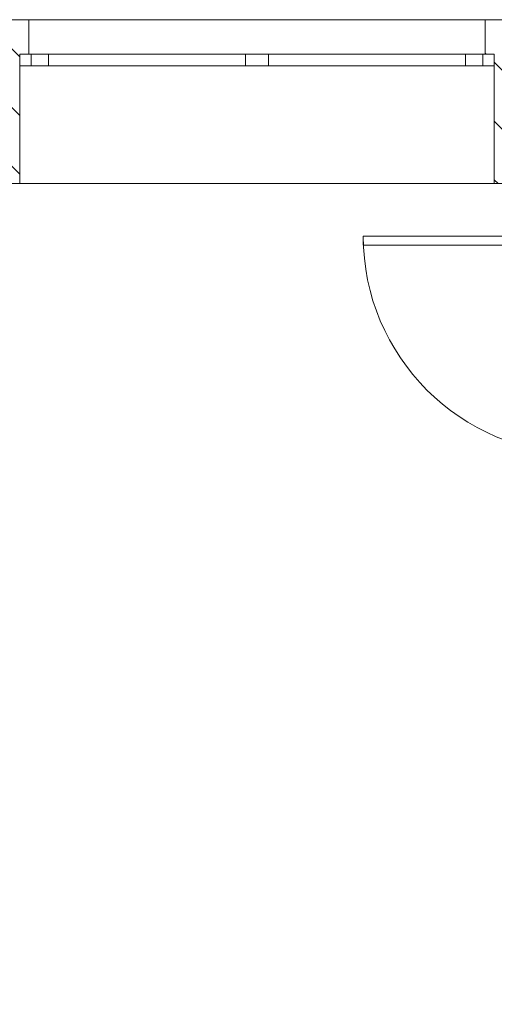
# Model space of a CAD drawing. Header units: millimetres. Extents: x -146116 to 602001, y -318793 to 100489.
# Tile 72 of 100: x 307854 to 309914, y -6089 to -1820. Entities that reach past the tile are written whole.
import ezdxf

# ---------------------------------------------------------------- set-up
doc = ezdxf.new("R2010")
doc.units = ezdxf.units.MM
doc.header["$LTSCALE"] = 0.1
doc.header["$MEASUREMENT"] = 0
doc.layers.add('eks Rzut parteru$0$Nowe_Drzwi ARCHICAD', color=8, linetype='Continuous')
doc.layers.add('REWIZJA_1', color=6, linetype='Continuous')
for name, color, linetype, lineweight in [('eks Rzut parteru$0$Nowe_Drzwi ARCHICAD_Nr_pióra__27', 8, 'Continuous', 25), ('eks Rzut parteru$0$Nowe_Drzwi ARCHICAD_Nr_pióra__3', 8, 'Continuous', 13), ('eks Rzut parteru$0$Nowe_Drzwi ARCHICAD_Nr_pióra__47', 8, 'Continuous', 15), ('eks Rzut parteru$0$Nowe_Drzwi ARCHICAD_Nr_pióra__6', 8, 'Continuous', 13), ('eks Rzut parteru$0$poziom_1 (1)_4_Konstrukcja - Stropy_Nr_pióra__81_Nr_pióra__4', 8, 'Continuous', 18), ('eks Rzut parteru$0$poziom_1 (1)_4_Konstrukcja - Ściany zew_Nr_pióra__107_Nr_pióra__10', 8, 'Continuous', 18), ('eks Rzut parteru$0$poziom_1 (1)_4_Konstrukcja - Ściany zew_Nr_pióra__27_Nr_pióra__7', 8, 'Continuous', 18), ('eks Rzut parteru$0$poziom_1 (1)_4_Okna ArchiCADa_Nr_pióra__101_Nr_pióra__252', 8, 'Continuous', 18), ('eks Rzut parteru$0$poziom_1 (1)_4_Okna ArchiCADa_Nr_pióra__27_Nr_pióra__7', 8, 'Continuous', 18), ('eks Rzut parteru$0$poziom_1 (1)_4_Okna ArchiCADa_Nr_pióra__81_Nr_pióra__4', 8, 'Continuous', 18)]:
    doc.layers.add(name, color=color, linetype=linetype, lineweight=lineweight)
pattern_1 = [(135, (247210.2, -28905.45), (127.2792, 127.2792), [])]

# ---------------------------------------------------------------- blocks, each defined once
blk = doc.blocks.new('eks Rzut parteru$0$Drzwi 21_6')
at = {"layer": 'eks Rzut parteru$0$Nowe_Drzwi ARCHICAD_Nr_pióra__27', "color": 7, "linetype": 'Continuous', "lineweight": 25}
for p, q in [((-500, 0), (-500, -90)), ((-500, 0), (-500, -90)), ((500, 0), (500, -90)), ((500, 0), (500, -90))]:
    blk.add_line(p, q, dxfattribs=at)
at = {"layer": 'eks Rzut parteru$0$Nowe_Drzwi ARCHICAD_Nr_pióra__3', "color": 7, "linetype": 'Continuous', "lineweight": 13}
blk.add_arc((472, 0), 944, 90, 180, dxfattribs=at)
at = {"layer": 'eks Rzut parteru$0$Nowe_Drzwi ARCHICAD_Nr_pióra__47', "color": 7, "linetype": 'Continuous', "lineweight": 15}
for p, q in [((-500, 25), (-490, 25)), ((-490, 0), (-490, 25)), ((500, 25), (490, 25)), ((490, 0), (490, 25)), ((-500, -90), (-500, -105)), ((-500, -90), (-500, -105)), ((-500, -105), (-500, -115)), ((-500, -105), (-500, -115)), ((500, -90), (500, -105)), ((500, -90), (500, -105)), ((500, -105), (500, -115)), ((500, -105), (500, -115))]:
    blk.add_line(p, q, dxfattribs=at)
at = {"layer": 'eks Rzut parteru$0$Nowe_Drzwi ARCHICAD_Nr_pióra__6', "color": 5, "linetype": 'Continuous', "lineweight": 13}
for p, q in [((432, 0), (432, 944)), ((432, 944), (472, 944)), ((472, 944), (472, 0)), ((-472, 0), (-500, 0)), ((-500, 0), (-500, -115)), ((-472, -40), (-472, 0)), ((472, 0), (432, 0)), ((500, 0), (472, 0)), ((472, 0), (472, -40)), ((500, -115), (500, 0)), ((-460, -40), (-472, -40)), ((-460, -115), (-460, -40)), ((472, -40), (460, -40)), ((460, -40), (460, -115)), ((-500, -115), (-460, -115)), ((460, -115), (500, -115))]:
    blk.add_line(p, q, dxfattribs=at)
blk = doc.blocks.new('eks Rzut parteru')
at = {"layer": 'eks Rzut parteru$0$poziom_1 (1)_4_Konstrukcja - Ściany zew_Nr_pióra__107_Nr_pióra__10', "linetype": 'Continuous', "lineweight": 18}
h = blk.add_hatch(dxfattribs=at)
h.set_pattern_fill('BLOCZKI_CERAMICZNE_0004', color=256, angle=270, style=0, pattern_type=2)
h.set_pattern_definition(pattern_1)
h.paths.add_polyline_path([(218090.2, -12725.5), (218905.2, -12725.5), (218905.2, -12165.5), (218945.2, -12165.5), (218945.2, -12015.5), (218055.2, -12015.5), (218055.2, -12165.5), (218090.2, -12165.5)])
h = blk.add_hatch(dxfattribs=at)
h.set_pattern_fill('BLOCZKI_CERAMICZNE_0004', color=256, angle=270, style=0, pattern_type=2)
h.set_pattern_definition(pattern_1)
h.paths.add_polyline_path([(221605.2, -12725.5), (221605.2, -12165.5), (221655.2, -12165.5), (221655.2, -12015.5), (220925.2, -12015.5), (220925.2, -12165.5), (220965.2, -12165.5), (220965.2, -12725.5)])
at = {"layer": 'eks Rzut parteru$0$poziom_1 (1)_4_Konstrukcja - Stropy_Nr_pióra__81_Nr_pióra__4', "linetype": 'Continuous', "lineweight": 18, "flags": 128}
blk.add_lwpolyline([(240975.2, -16865.5), (240975.2, -18970.5), (243180.2, -18970.5), (243180.2, -22335.5), (246600.2, -22335.5), (246600.2, -28295.5), (214995.2, -28295.5), (214995.2, -22335.5), (215105.2, -22335.5), (215105.2, -18575.5), (212285.2, -18575.5), (212285.2, -12725.5), (232525.2, -12725.5), (232525.2, -17305.5), (240975.2, -17305.5)], dxfattribs=at)
at = {"layer": 'eks Rzut parteru$0$poziom_1 (1)_4_Konstrukcja - Ściany zew_Nr_pióra__27_Nr_pióra__7', "linetype": 'Continuous', "lineweight": 18}
for p, q in [((218945.2, -12015.5), (218945.2, -12165.5)), ((220925.2, -12015.5), (220925.2, -12165.5)), ((218905.2, -12165.5), (218905.2, -12725.5)), ((218945.2, -12165.5), (218905.2, -12165.5)), ((220925.2, -12165.5), (220965.2, -12165.5)), ((220965.2, -12165.5), (220965.2, -12725.5))]:
    blk.add_line(p, q, dxfattribs=at)
at = {"layer": 'eks Rzut parteru$0$poziom_1 (1)_4_Konstrukcja - Ściany zew_Nr_pióra__27_Nr_pióra__7', "linetype": 'Continuous', "lineweight": 18, "flags": 128}
for points in [[(218945.2, -12015.5), (218055.2, -12015.5)], [(221655.2, -12015.5), (220925.2, -12015.5)]]:
    blk.add_lwpolyline(points, dxfattribs=at)
at = {"layer": 'eks Rzut parteru$0$poziom_1 (1)_4_Okna ArchiCADa_Nr_pióra__101_Nr_pióra__252', "linetype": 'Continuous', "lineweight": 18}
for p, q in [((218905.2, -12165.5), (219030.2, -12165.5)), ((219030.2, -12165.5), (219030.2, -12215.5)), ((219885.2, -12215.5), (219885.2, -12165.5)), ((219885.2, -12165.5), (219985.2, -12165.5)), ((219985.2, -12165.5), (219985.2, -12215.5)), ((220840.2, -12215.5), (220840.2, -12165.5)), ((220840.2, -12165.5), (220965.2, -12165.5)), ((219030.2, -12215.5), (218905.2, -12215.5)), ((219985.2, -12215.5), (219885.2, -12215.5)), ((220965.2, -12215.5), (220840.2, -12215.5))]:
    blk.add_line(p, q, dxfattribs=at)
at = {"layer": 'eks Rzut parteru$0$poziom_1 (1)_4_Okna ArchiCADa_Nr_pióra__27_Nr_pióra__7', "linetype": 'Continuous', "lineweight": 18}
for p, q in [((218905.2, -12165.5), (218905.2, -12215.5)), ((218945.2, -12165.5), (218905.2, -12165.5)), ((220925.2, -12165.5), (220965.2, -12165.5)), ((220965.2, -12165.5), (220965.2, -12215.5))]:
    blk.add_line(p, q, dxfattribs=at)
at = {"layer": 'eks Rzut parteru$0$poziom_1 (1)_4_Okna ArchiCADa_Nr_pióra__81_Nr_pióra__4', "linetype": 'Continuous', "lineweight": 18}
for p, q in [((220925.2, -12015.5), (218945.2, -12015.5)), ((218955.2, -12165.5), (218955.2, -12215.5)), ((219030.2, -12165.5), (219885.2, -12165.5)), ((219985.2, -12165.5), (220840.2, -12165.5)), ((220915.2, -12165.5), (220915.2, -12215.5)), ((219885.2, -12215.5), (219030.2, -12215.5)), ((220840.2, -12215.5), (219985.2, -12215.5)), ((220965.2, -12725.5), (218905.2, -12725.5))]:
    blk.add_line(p, q, dxfattribs=at)
at = {"layer": 'eks Rzut parteru$0$Nowe_Drzwi ARCHICAD', "linetype": 'Continuous', "lineweight": 13, "zscale": 1000, "rotation": 90}
blk.add_blockref('eks Rzut parteru$0$Drzwi 21_6', (221340.2, -13425.5), dxfattribs=at)

msp = doc.modelspace()

# ---------------------------------------------------------------- block references
at = {"layer": 'REWIZJA_1'}
msp.add_blockref('eks Rzut parteru', (88948.8, 10195.8), dxfattribs=at)

doc.saveas('drawing.dxf')
